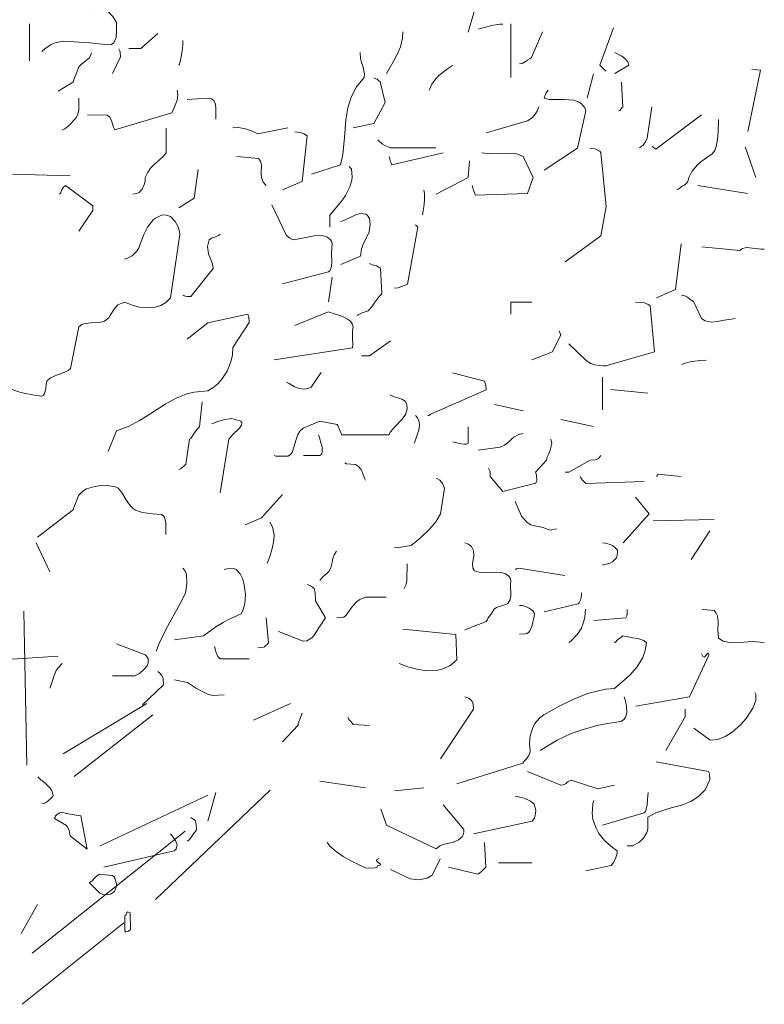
# Model space of a CAD drawing. Header units: metres. Extents: x 180716 to 180809, y 418548 to 418668.
# Tile 111 of 148: x 180775.95 to 180778.54, y 418617.46 to 418620.89. Entities that reach past the tile are written whole.
import ezdxf

# ---------------------------------------------------------------- set-up
doc = ezdxf.new("R2010")
doc.units = ezdxf.units.M
doc.layers.get('0').update_dxf_attribs({"color": 30, "lineweight": 0})
doc.layers.add('B-WE-GR-BOOM-SD', color=253, linetype='Continuous', lineweight=0)

# ---------------------------------------------------------------- blocks, each defined once
blk = doc.blocks.new('SGR-BOOM_S02_G_ZIJ-D')
at = {"flags": 128}
for points in [[(1.7459, 6.422), (1.7882, 6.5654)], [(0.2635, 6.3552), (0.2746, 6.3652), (0.298, 6.3797), (0.3102, 6.3853), (0.338, 6.3908), (0.4303, 6.3853), (0.4926, 6.3775), (0.5059, 6.3786), (0.5137, 6.3842), (0.5215, 6.4031), (0.5226, 6.4275), (0.5226, 6.4553), (0.5104, 6.4765), (0.5026, 6.4842), (0.4948, 6.492), (0.4804, 6.5009), (0.4648, 6.5087), (0.4615, 6.5076), (0.4537, 6.5065), (0.4448, 6.5009), (0.4403, 6.4965), (0.4359, 6.4931)], [(0.2201, 6.3219), (0.2201, 6.4509)], [(1.7804, 6.432), (1.7893, 6.4342), (1.8104, 6.4398), (1.8271, 6.4453), (1.856, 6.4498), (1.866, 6.4498)], [(1.8949, 6.264), (1.8949, 6.4509)], [(2.2264, 6.2874), (2.2241, 6.2874), (2.213, 6.2974), (2.2041, 6.3074), (2.2508, 6.4364)], [(0.566, 6.3652), (0.6082, 6.3652), (0.6672, 6.4175)], [(1.4623, 6.2785), (1.4835, 6.3163), (1.4979, 6.3419), (1.5102, 6.3708), (1.5179, 6.4008), (1.5191, 6.4231)], [(1.9239, 6.3119), (1.9339, 6.313), (1.945, 6.3197), (1.9528, 6.3241), (1.9606, 6.3297), (1.9661, 6.3341), (2.005, 6.4231)], [(0.7395, 6.3074), (0.7417, 6.3108), (0.7473, 6.3308), (0.7528, 6.3641), (0.7539, 6.3819), (0.7539, 6.3931)], [(0.3202, 6.2162), (0.3736, 6.2496), (0.3747, 6.2574), (0.3825, 6.2774), (0.3881, 6.2919), (0.3914, 6.2996), (0.4025, 6.3119), (0.4103, 6.3174), (0.4181, 6.323), (0.4292, 6.333), (0.4359, 6.3497)], [(0.5093, 6.2785), (0.5371, 6.3363), (0.536, 6.353), (0.5349, 6.3564), (0.5315, 6.3641)], [(1.201, 5.9282), (1.3022, 5.9604), (1.31, 5.996), (1.3155, 6.0561), (1.32, 6.1173), (1.3278, 6.1584), (1.3389, 6.1962), (1.3578, 6.2318), (1.3845, 6.264), (1.3856, 6.2763), (1.3812, 6.2996), (1.3756, 6.3163), (1.3711, 6.3308), (1.37, 6.3508)], [(2.2564, 6.2785), (2.3042, 6.3074), (2.3009, 6.3185), (2.2909, 6.3308), (2.2808, 6.3386), (2.2564, 6.3508)], [(1.6102, 6.2207), (1.6191, 6.2407), (1.6325, 6.2585), (1.6425, 6.2696), (1.6736, 6.2941), (1.6914, 6.3063)], [(2.1596, 6.1918), (2.1819, 6.2774)], [(2.7179, 6.0761), (2.7624, 6.2896), (2.7513, 6.2907), (2.7324, 6.2919)], [(1.3456, 6.0894), (1.4179, 6.1039), (1.4568, 6.1773), (1.4401, 6.2496), (1.4345, 6.254), (1.429, 6.2585), (1.4245, 6.2596), (1.4179, 6.2629)], [(2.2697, 6.1484), (2.2731, 6.1495), (2.282, 6.1595), (2.2842, 6.1606), (2.2797, 6.2485)], [(0.4225, 6.135), (0.4904, 6.1328), (0.4982, 6.1273), (0.5037, 6.1195), (0.5082, 6.1061), (0.5126, 6.0917), (0.5171, 6.0828), (0.715, 6.1417), (0.725, 6.1617), (0.7339, 6.1851), (0.7361, 6.2029), (0.7339, 6.2207)], [(2.0106, 5.9415), (2.1263, 6.0183), (2.1552, 6.1484), (2.1518, 6.1584), (2.1396, 6.1729), (2.1318, 6.1784), (2.1129, 6.1851), (2.0807, 6.1873), (2.0273, 6.1873), (2.0106, 6.1918), (2.0117, 6.1962), (2.0128, 6.1995), (2.0139, 6.2029), (2.0173, 6.2107), (2.0217, 6.2162), (2.0239, 6.2207)], [(0.3347, 6.0806), (0.3436, 6.0861), (0.3603, 6.0995), (0.3758, 6.1173), (0.3836, 6.1261), (0.3892, 6.1373), (0.3925, 6.1517), (0.3925, 6.1918)], [(0.7684, 6.1873), (0.8407, 6.1918), (0.8529, 6.1895), (0.8618, 6.184), (0.8674, 6.1717), (0.8685, 6.1551), (0.8685, 6.1195)], [(1.8082, 6.0717), (1.9528, 6.1139), (1.9617, 6.1195), (1.9695, 6.125), (1.9784, 6.1362), (1.9861, 6.1473), (1.9917, 6.1617)], [(2.342, 6.0194), (2.3476, 6.0238), (2.3542, 6.0294), (2.3587, 6.0361), (2.3643, 6.0427), (2.3687, 6.0528), (2.3843, 6.1628)], [(2.3854, 6.0238), (2.3887, 6.0216), (2.3954, 6.0172), (2.3987, 6.0149), (2.5578, 6.135)], [(2.4721, 5.8737), (2.4766, 5.8759), (2.4832, 5.8804), (2.4899, 5.8859), (2.4977, 5.8904), (2.5055, 5.8971), (2.5099, 5.9026), (2.5133, 5.916), (2.5233, 5.9371), (2.5433, 5.9604), (2.5555, 5.9716), (2.5755, 5.986), (2.5945, 5.9983), (2.6034, 6.0105), (2.6089, 6.0238), (2.6134, 6.0483), (2.6156, 6.075), (2.6167, 6.1184)], [(0.5804, 5.8592), (0.5927, 5.8604), (0.596, 5.8626), (0.6016, 5.8648), (0.6094, 5.8726), (0.6127, 5.8759), (0.6205, 5.8948), (0.6227, 5.9048), (0.6227, 5.916), (0.6305, 5.9326), (0.6416, 5.9493), (0.6516, 5.9593), (0.6739, 5.9794), (0.6861, 5.9905), (0.6961, 6.0027), (0.6961, 6.0883)], [(0.9274, 6.0894), (0.9474, 6.0906), (0.9719, 6.0861), (0.9953, 6.0772), (1.0142, 6.0683), (1.1187, 6.0894)], [(1.1009, 5.8737), (1.1687, 5.9026), (1.1865, 6.0616), (1.1743, 6.0683), (1.1621, 6.0728), (1.1432, 6.075)], [(1.4323, 6.0472), (1.4379, 6.0416), (1.4445, 6.0361), (1.4479, 6.0327), (1.4557, 6.0283), (1.4679, 6.0227), (1.4746, 6.0194), (1.6336, 6.0194)], [(1.4712, 5.9894), (1.4723, 5.9871), (1.4735, 5.9805), (1.4746, 5.9749), (1.4768, 5.9693), (1.4801, 5.9604), (1.6592, 6.0027)], [(1.7604, 5.8893), (1.7626, 5.8804), (1.7648, 5.8715), (1.7715, 5.8548), (1.9528, 5.8604), (1.9717, 5.9171), (1.9372, 5.9894), (1.915, 5.9983), (1.8883, 6.0016), (1.8505, 6.0005), (1.8215, 5.9994), (1.7937, 6.0027)], [(2.0829, 5.6235), (2.2074, 5.7136), (2.2264, 5.8159), (2.2074, 6.0038), (2.2041, 6.0083), (2.1863, 6.0161), (2.1752, 6.0172), (2.1685, 6.0183)], [(2.7468, 5.9171), (2.709, 6.0227)], [(0.9419, 5.9894), (1.0164, 5.9827), (1.0242, 5.9738), (1.0275, 5.9604), (1.0264, 5.9304), (1.0275, 5.9149), (1.0331, 5.9004), (1.0431, 5.8893)], [(1.6347, 5.8592), (1.7459, 5.916), (1.7504, 5.9749)], [(0.1612, 5.9282), (0.3625, 5.9226)], [(0.7395, 5.8114), (0.7929, 5.8448), (0.8073, 5.9449)], [(1.2644, 5.7436), (1.2644, 5.7858), (1.3066, 5.8359), (1.3189, 5.8537), (1.3344, 5.8837), (1.3411, 5.9071), (1.3422, 5.9182), (1.34, 5.9471), (1.3367, 5.9493), (1.3356, 5.9515), (1.3322, 5.9549)], [(0.3247, 5.8592), (0.3291, 5.8637), (0.3324, 5.8726), (0.338, 5.8815), (0.3458, 5.8882), (0.4403, 5.8181), (0.4403, 5.8014), (0.3925, 5.7302)], [(2.5444, 5.8893), (2.7168, 5.8604)], [(1.5869, 5.787), (1.5891, 5.8014), (1.5925, 5.8225), (1.5947, 5.8392), (1.5947, 5.8615), (1.5913, 5.8726)], [(1.1009, 5.5467), (1.2599, 5.589), (1.2644, 5.5923), (1.2711, 5.6068), (1.2722, 5.6257), (1.2711, 5.6524), (1.2733, 5.6869), (1.2711, 5.6947), (1.2666, 5.7013), (1.2544, 5.7102), (1.2377, 5.7147), (1.2099, 5.7136), (1.181, 5.708), (1.1398, 5.7002), (1.1354, 5.7013), (1.1243, 5.7069), (1.1143, 5.7147), (1.0631, 5.8214)], [(0.1323, 5.1887), (0.1901, 5.1686), (0.2135, 5.1642), (0.239, 5.1597), (0.2624, 5.1564), (0.2691, 5.1597), (0.2724, 5.1653), (0.2768, 5.182), (0.278, 5.1975), (0.2813, 5.2087), (0.2935, 5.2198), (0.3147, 5.2298), (0.3324, 5.2354), (0.3547, 5.2454), (0.3636, 5.252), (0.3925, 5.3977), (0.4025, 5.4055), (0.4147, 5.4088), (0.4348, 5.4111), (0.4626, 5.4122), (0.4815, 5.4166), (0.4959, 5.4289), (0.5015, 5.4366), (0.5137, 5.4578), (0.5282, 5.4733), (0.5393, 5.4789), (0.5515, 5.4834), (0.5816, 5.4711), (0.6027, 5.4656), (0.6349, 5.4633), (0.6572, 5.4656), (0.6772, 5.4711), (0.695, 5.4822), (0.7106, 5.4978), (0.7428, 5.718), (0.7406, 5.7336), (0.7361, 5.7469), (0.7272, 5.7636), (0.7106, 5.7814), (0.7039, 5.7836), (0.6994, 5.7847), (0.6961, 5.7858), (0.6816, 5.787), (0.6583, 5.7747), (0.6516, 5.7703), (0.6305, 5.7436), (0.6183, 5.718), (0.5994, 5.6702), (0.5927, 5.6591), (0.5771, 5.6446), (0.5615, 5.6357), (0.5515, 5.6324)], [(1.3033, 5.6146), (1.3711, 5.6435), (1.3756, 5.668), (1.3812, 5.6835), (1.4012, 5.728), (1.4056, 5.7536), (1.4034, 5.7736), (1.3956, 5.7847), (1.3901, 5.7892), (1.3711, 5.7914), (1.3578, 5.7881), (1.3155, 5.7681), (1.3033, 5.7636)], [(1.4901, 5.5323), (1.5024, 5.5334), (1.5235, 5.5412), (1.5346, 5.5456), (1.5713, 5.7436), (1.5624, 5.7525)], [(0.755, 5.5078), (0.7584, 5.5056), (0.7673, 5.5034), (0.7817, 5.5034), (0.8596, 5.6001), (0.8574, 5.6168), (0.8429, 5.6513), (0.8396, 5.6769), (0.8451, 5.7002), (0.854, 5.7058), (0.8674, 5.7102), (0.8785, 5.7158), (0.884, 5.7191)], [(2.401, 5.4978), (2.4666, 5.5267), (2.4866, 5.6858)], [(2.5589, 5.6757), (2.6901, 5.6624), (2.6979, 5.6691), (2.7123, 5.6735), (2.7468, 5.6702), (2.7646, 5.6669), (2.7757, 5.6669)], [(1.36, 5.4366), (1.3645, 5.44), (1.37, 5.4422), (1.3778, 5.4455), (1.3845, 5.4478), (1.3978, 5.4533), (1.4112, 5.4667), (1.419, 5.48), (1.4368, 5.5023), (1.4457, 5.5123), (1.4412, 5.6012), (1.4268, 5.609), (1.4179, 5.6112), (1.4023, 5.6179)], [(1.2599, 5.4845), (1.2733, 5.5701)], [(1.8949, 5.4411), (1.8949, 5.4834), (1.9672, 5.4834)], [(2.0962, 5.3388), (2.1574, 5.2787), (2.173, 5.2698), (2.1863, 5.2654), (2.2019, 5.2632), (2.2163, 5.262), (2.2252, 5.262), (2.3943, 5.311), (2.3787, 5.47), (2.3709, 5.4767), (2.3576, 5.4811), (2.3465, 5.4822), (2.3276, 5.4834)], [(2.4877, 5.5078), (2.491, 5.5067), (2.4999, 5.5056), (2.5088, 5.5), (2.5177, 5.4923), (2.53, 5.4856), (2.5578, 5.4266), (2.57, 5.4177), (2.5911, 5.4133), (2.6134, 5.4155), (2.6367, 5.42), (2.6601, 5.4244), (2.6745, 5.4266)], [(1.0709, 5.2821), (1.3433, 5.3243), (1.3445, 5.3366), (1.3433, 5.3566), (1.3433, 5.3844), (1.3456, 5.3977), (1.3422, 5.4077), (1.3367, 5.4166), (1.3267, 5.4244), (1.3155, 5.43), (1.3033, 5.4355), (1.2588, 5.45), (1.1432, 5.4022)], [(0.4937, 4.964), (0.5226, 5.0363), (0.5649, 5.0508), (0.6027, 5.0719), (0.6394, 5.0941), (0.6928, 5.1286), (0.7306, 5.1497), (0.7717, 5.1653), (0.7929, 5.1697), (0.8407, 5.1753), (0.8585, 5.1853), (0.8752, 5.1987), (0.8896, 5.2153), (0.9085, 5.2431), (0.9207, 5.2754), (0.9263, 5.2999), (0.9274, 5.3254), (0.9841, 5.4122), (0.983, 5.4322), (0.9797, 5.4411), (0.8407, 5.4111), (0.7684, 5.3544)], [(1.9672, 5.2821), (2.0395, 5.311), (2.0684, 5.3699), (2.0662, 5.3733), (2.0651, 5.3777), (2.064, 5.381), (2.0629, 5.3822)], [(1.3756, 5.2965), (1.4034, 5.2965), (1.4757, 5.3488)], [(2.4877, 5.2665), (2.5022, 5.2709), (2.5177, 5.2754), (2.5344, 5.2776), (2.5511, 5.2798), (2.5733, 5.281)], [(1.1143, 5.2053), (1.1232, 5.1998), (1.1421, 5.1887), (1.1587, 5.1831), (1.1765, 5.1809), (1.1888, 5.1831), (1.1999, 5.1875), (1.2344, 5.2387)], [(1.6058, 5.0886), (1.6091, 5.0897), (1.6136, 5.093), (1.6169, 5.0952), (1.6203, 5.0963), (1.8082, 5.1786), (1.8071, 5.1942), (1.8026, 5.2087), (1.6914, 5.2376)], [(2.213, 5.1086), (2.213, 5.222)], [(2.2419, 5.1798), (2.3709, 5.1664)], [(0.7395, 4.9017), (0.7439, 4.9028), (0.7484, 4.9051), (0.7584, 4.914), (0.7639, 4.9195), (0.7773, 5.0063), (0.7817, 5.0096), (0.7917, 5.0252), (0.8029, 5.0407), (0.8118, 5.0496), (0.8207, 5.1364)], [(1.0709, 4.9496), (1.0776, 4.9473), (1.1198, 4.9473), (1.1298, 4.9551), (1.1343, 4.9607), (1.1521, 5.0207), (1.161, 5.0341), (1.1721, 5.0452), (1.2299, 5.0697), (1.29, 5.0574), (1.2933, 5.0541), (1.2989, 5.0407), (1.3066, 5.0218), (1.4701, 5.0218), (1.4757, 5.0318), (1.4924, 5.0508), (1.5168, 5.0763), (1.5291, 5.0941), (1.5335, 5.113), (1.5324, 5.1264), (1.5313, 5.1308), (1.5268, 5.1386), (1.5157, 5.1464), (1.4868, 5.1553), (1.4746, 5.1608)], [(1.8371, 5.1275), (1.9372, 5.1052)], [(0.8551, 5.0596), (0.8752, 5.0685), (0.8952, 5.0741), (0.923, 5.0786), (0.9552, 5.0697), (0.9586, 5.0652), (0.9574, 5.0552), (0.9508, 5.0452), (0.9274, 5.0229), (0.9141, 5.0063), (0.884, 4.8205)], [(1.558, 4.9929), (1.5613, 5.0007), (1.5691, 5.0218), (1.5747, 5.0385), (1.5769, 5.0552), (1.5758, 5.0674), (1.5702, 5.0808), (1.5669, 5.083), (1.5658, 5.0852), (1.5624, 5.0886)], [(2.0684, 5.0752), (2.1819, 5.0508)], [(1.6925, 4.9974), (1.7014, 4.9951), (1.7215, 4.9907), (1.7315, 4.9896), (1.7393, 4.9896), (1.7459, 4.9929), (1.7459, 5.0496)], [(1.1732, 4.9496), (1.2299, 4.9496), (1.2366, 4.9551), (1.2388, 4.9662), (1.2377, 4.9807), (1.2344, 4.9907), (1.2288, 5.0118), (1.2255, 5.0218)], [(1.7804, 4.9685), (1.8571, 4.9785), (1.8727, 4.9862), (1.8872, 4.9974), (1.8961, 5.0063), (1.905, 5.0141), (1.9227, 5.0229), (1.9372, 5.0263)], [(1.8171, 4.9062), (1.8215, 4.8962), (1.8227, 4.8928), (1.8227, 4.8773), (1.866, 4.825), (1.9817, 4.8539), (1.985, 4.8628), (1.9839, 4.8828), (1.9806, 4.8917), (2.0184, 4.934), (2.0195, 4.9418), (2.0251, 4.954), (2.0306, 4.9685), (2.0351, 4.9829), (2.0373, 4.9918), (2.034, 5.0063)], [(2.0829, 4.8917), (2.0962, 4.8917), (2.1707, 4.934), (2.1885, 4.9351), (2.1997, 4.9395), (2.2074, 4.9496)], [(1.3167, 4.9251), (1.3233, 4.9206), (1.3545, 4.9184), (1.3645, 4.9117), (1.3734, 4.9017), (1.38, 4.8873), (1.3856, 4.8717), (1.3889, 4.8639)], [(1.4901, 4.6315), (1.4968, 4.6293), (1.548, 4.6371), (1.5791, 4.6626), (1.6114, 4.6938), (1.6336, 4.7193), (1.6492, 4.7471), (1.6636, 4.8361), (1.657, 4.8528), (1.6469, 4.8639), (1.6347, 4.8717)], [(2.1352, 4.8773), (2.1363, 4.8762), (2.1374, 4.8728), (2.1429, 4.865), (2.1552, 4.8528), (2.3576, 4.8595)], [(2.401, 4.8773), (2.4032, 4.8795), (2.4043, 4.8817), (2.4054, 4.885), (2.4866, 4.8773)], [(0.2479, 4.666), (0.3736, 4.7627), (0.3747, 4.7694), (0.3825, 4.7894), (0.3869, 4.7983), (0.3914, 4.8105), (0.4058, 4.8261), (0.4192, 4.8339), (0.4437, 4.8417), (0.4615, 4.845), (0.4904, 4.8461), (0.5193, 4.8417), (0.5293, 4.8361), (0.5404, 4.8228), (0.5627, 4.7861), (0.5793, 4.7672), (0.5893, 4.7605), (0.6138, 4.7516), (0.6483, 4.7471), (0.6794, 4.7449), (0.6872, 4.7394), (0.6905, 4.736), (0.695, 4.716), (0.695, 4.6749)], [(0.9708, 4.7093), (1.0275, 4.7338), (1.0998, 4.815)], [(2.2853, 4.6459), (2.3754, 4.7471), (2.3276, 4.805)], [(1.9094, 4.7905), (1.9194, 4.7661), (1.9316, 4.7394), (1.9506, 4.7171), (1.9639, 4.7093), (1.9839, 4.7049), (2.0062, 4.6993), (2.0206, 4.6938), (2.0306, 4.6904), (2.0529, 4.6949)], [(2.3898, 4.7227), (2.6011, 4.7271)], [(1.0475, 4.5748), (1.0564, 4.5992), (1.0642, 4.627), (1.0698, 4.6548), (1.0709, 4.6738), (1.0653, 4.7004), (1.0564, 4.7182)], [(2.5211, 4.5881), (2.5867, 4.6882)], [(0.2435, 4.6459), (0.2913, 4.5459)], [(1.7348, 4.3435), (1.8082, 4.3735), (1.8127, 4.3802), (1.816, 4.3857), (1.8249, 4.3968), (1.836, 4.4157), (1.8449, 4.4213), (1.8649, 4.428), (1.8794, 4.4335), (1.8838, 4.4358), (1.8916, 4.448), (1.8938, 4.4636), (1.8927, 4.4992), (1.8938, 4.5158), (1.8916, 4.5236), (1.8872, 4.5303), (1.876, 4.5392), (1.8616, 4.5436), (1.8449, 4.5447), (1.8193, 4.5436), (1.7949, 4.5425), (1.7737, 4.547), (1.7682, 4.5492), (1.7626, 4.5581), (1.7615, 4.5748), (1.7659, 4.6004), (1.7648, 4.6193), (1.757, 4.6337), (1.7526, 4.6371), (1.747, 4.6415), (1.7348, 4.6459)], [(2.213, 4.5703), (2.2163, 4.5703), (2.2219, 4.5714), (2.2308, 4.5737), (2.2397, 4.5759), (2.2475, 4.5803), (2.2519, 4.5837), (2.2597, 4.5915), (2.2619, 4.5948), (2.2631, 4.5981), (2.2642, 4.6048), (2.2653, 4.6115), (2.2653, 4.6204), (2.2564, 4.6304), (2.2475, 4.6371), (2.2397, 4.6404), (2.223, 4.6448), (2.213, 4.6459)], [(1.2299, 4.5158), (1.2421, 4.5292), (1.2555, 4.5414), (1.2611, 4.547), (1.2688, 4.5592), (1.2733, 4.5781), (1.2744, 4.587), (1.2766, 4.5959), (1.28, 4.6048), (1.2877, 4.617)], [(0.6616, 4.2701), (0.6716, 4.2967), (0.6961, 4.3479), (0.7439, 4.4335), (0.7628, 4.4713), (0.7673, 4.5047), (0.7662, 4.537), (0.7606, 4.5503), (0.7539, 4.5581)], [(0.725, 4.309), (0.8251, 4.3234), (0.8685, 4.3546), (0.8941, 4.369), (0.9107, 4.379), (0.9563, 4.3991), (0.9641, 4.4146), (0.9697, 4.4346), (0.9719, 4.4669), (0.9675, 4.5003), (0.9619, 4.5203), (0.953, 4.5381), (0.9397, 4.5536), (0.9308, 4.557), (0.9063, 4.5559), (0.8974, 4.5536)], [(1.5235, 4.488), (1.5302, 4.5014), (1.5324, 4.5169), (1.5335, 4.5737)], [(1.9094, 4.5548), (1.9127, 4.5548), (1.9161, 4.557), (1.9216, 4.5581), (2.0818, 4.5325)], [(1.0865, 4.3379), (1.1721, 4.3045), (1.1854, 4.3056), (1.2021, 4.3157), (1.211, 4.3257), (1.2266, 4.3512), (1.2499, 4.3857), (1.2155, 4.4447), (1.2143, 4.4747), (1.211, 4.4869), (1.2043, 4.4925), (1.1977, 4.4969), (1.1865, 4.5014)], [(1.2889, 4.3857), (1.3078, 4.3868), (1.3133, 4.3879), (1.3211, 4.3935), (1.3411, 4.4224), (1.3578, 4.4413), (1.3689, 4.4491), (1.3889, 4.458), (1.4612, 4.458)], [(2.0106, 4.4068), (2.1285, 4.4346), (2.1318, 4.438), (2.1363, 4.4469), (2.1385, 4.4558), (2.1396, 4.4669), (2.1396, 4.4725)], [(1.9239, 4.329), (1.945, 4.3301), (1.9494, 4.3312), (1.9561, 4.3346), (1.9606, 4.3401), (1.9672, 4.3557), (1.975, 4.3902), (1.9761, 4.4013), (1.9706, 4.4102), (1.9583, 4.4191), (1.9461, 4.4246), (1.9339, 4.428), (1.9239, 4.4291)], [(0.2108, 3.8736), (0.2009, 4.4091)], [(1.0142, 4.2812), (1.032, 4.2823), (1.0375, 4.2845), (1.042, 4.289), (1.0453, 4.2923), (1.052, 4.299), (1.0431, 4.3857)], [(2.0962, 4.3001), (2.1029, 4.3045), (2.1252, 4.3279), (2.1385, 4.3479), (2.1474, 4.3701), (2.1518, 4.3868), (2.1541, 4.4157)], [(2.183, 4.3768), (2.2942, 4.3857), (2.2975, 4.3924), (2.2986, 4.4002), (2.2986, 4.4146)], [(2.5589, 4.4157), (2.5655, 4.4146), (2.6011, 4.4113), (2.6089, 4.4024), (2.6134, 4.3924), (2.6156, 4.3735), (2.6145, 4.3401), (2.6167, 4.3145), (2.6323, 4.3045), (2.659, 4.299), (2.6901, 4.3001), (2.7335, 4.3034), (2.7757, 4.3001)], [(-0.069, 4.3379), (-0.0646, 4.339), (-0.0457, 4.3501), (-0.0323, 4.3579), (-0.019, 4.3635), (0.001, 4.3668), (0.0111, 4.3613), (0.0233, 4.3479), (0.0344, 4.3268), (0.0466, 4.3045), (0.06, 4.2901), (0.1601, 4.2423), (0.3202, 4.2523)], [(1.5057, 4.2267), (1.5357, 4.2156), (1.568, 4.2067), (1.6025, 4.2011), (1.6358, 4.2022), (1.6581, 4.2078), (1.6814, 4.2189), (1.687, 4.2222), (1.7003, 4.2345), (1.707, 4.24), (1.7026, 4.3279), (1.5191, 4.3468)], [(1.707, 3.8085), (1.9361, 3.8808), (1.9405, 3.8875), (1.9483, 3.8953), (1.9539, 3.902), (1.9572, 3.9075), (1.9606, 3.9153), (1.9617, 3.9242), (1.9594, 3.9487), (1.9617, 3.9754), (1.9695, 4.0009), (1.9772, 4.0176), (1.995, 4.0376), (2.0095, 4.0488), (2.0673, 4.081), (2.1129, 4.1032), (2.1607, 4.1221), (2.2086, 4.1344), (2.2241, 4.1377), (2.2553, 4.1399), (2.3064, 4.1855), (2.332, 4.2145), (2.3531, 4.2478), (2.362, 4.2723), (2.3665, 4.299), (2.3565, 4.3068), (2.3465, 4.3101), (2.3364, 4.3134), (2.3187, 4.3157), (2.2842, 4.3234), (2.2764, 4.3168), (2.2686, 4.3112), (2.2642, 4.3079), (2.2597, 4.3023), (2.2553, 4.299)], [(0.5093, 4.1844), (0.5871, 4.1844), (0.6027, 4.1922), (0.6171, 4.2044), (0.6294, 4.2189), (0.6338, 4.2278), (0.6327, 4.2434), (0.6272, 4.2523), (0.6227, 4.2567), (0.5226, 4.2956)], [(0.864, 4.2856), (0.8674, 4.2734), (0.8696, 4.2645), (0.8752, 4.2512), (0.884, 4.2434), (0.9841, 4.2434)], [(2.3287, 4.0788), (2.5155, 4.111), (2.5833, 4.2556), (2.5822, 4.2623), (2.58, 4.2634), (2.5755, 4.2589), (2.57, 4.2512), (2.5667, 4.2489), (2.5622, 4.2512), (2.5578, 4.26)], [(0.2913, 4.1411), (0.2969, 4.1566), (0.3024, 4.1744), (0.3058, 4.1855), (0.3135, 4.2022), (0.3202, 4.2122), (0.3336, 4.2267)], [(0.6138, 4.0832), (0.6861, 4.1533), (0.685, 4.1744), (0.6805, 4.1855), (0.6739, 4.1933), (0.6672, 4.1989)], [(0.725, 4.17), (0.7695, 4.1611), (0.8018, 4.1399), (0.8373, 4.121), (0.8574, 4.1155), (0.8974, 4.1177)], [(1.6492, 3.8953), (1.7648, 4.0677), (1.7637, 4.0855), (1.7582, 4.0977), (1.7481, 4.1066), (1.7348, 4.111)], [(1.9961, 3.9242), (2.0551, 3.9598), (2.104, 3.9831), (2.1385, 3.9954), (2.193, 4.0109), (2.2308, 4.0187), (2.2764, 4.0254), (2.2864, 4.031), (2.2931, 4.0387), (2.2975, 4.0565), (2.2964, 4.0766), (2.2931, 4.0977), (2.2886, 4.111)], [(2.5311, 4.002), (2.5878, 3.9598), (2.6145, 3.9631), (2.6401, 3.9731), (2.6623, 3.9865), (2.6945, 4.0143), (2.7123, 4.0354), (2.7357, 4.0721), (2.7468, 4.0988), (2.7457, 4.1188), (2.7424, 4.1266)], [(0.3372, 3.9127), (0.629, 4.0877)], [(0.9997, 4.0298), (1.1287, 4.0877)], [(0.3762, 3.8346), (0.6489, 4.0487)], [(1.1009, 3.9542), (1.1543, 4.0121), (1.1554, 4.0187), (1.1632, 4.0387), (1.1687, 4.0543)], [(1.3278, 4.0399), (1.3289, 4.0376), (1.3311, 4.0321), (1.3356, 4.0276), (1.3433, 4.0187), (1.3456, 4.0154), (1.4034, 4.0109)], [(2.4332, 3.9242), (2.501, 4.041), (2.501, 4.0677)], [(2.2986, 3.5928), (2.3175, 3.5928), (2.3398, 3.605), (2.3476, 3.6117), (2.3554, 3.6195), (2.3643, 3.6339), (2.3676, 3.6384), (2.3709, 3.6528), (2.3709, 3.6929), (2.3987, 3.7073), (2.4443, 3.7229), (2.491, 3.7351), (2.5199, 3.7474), (2.5466, 3.7641), (2.57, 3.7874), (2.5867, 3.823), (2.5856, 3.8441), (2.5822, 3.8519), (2.3998, 3.8853)], [(1.9528, 3.8519), (2.0684, 3.8041), (2.0773, 3.8052), (2.0862, 3.8097), (2.0896, 3.813), (2.094, 3.8163), (2.104, 3.8208), (2.1974, 3.7907), (2.2553, 3.8041)], [(0.2635, 3.7407), (0.2735, 3.7418), (0.2846, 3.7485), (0.2969, 3.7596), (0.3013, 3.7652), (0.3024, 3.7696), (0.298, 3.7841), (0.2924, 3.793), (0.2802, 3.8063), (0.2668, 3.8174), (0.2613, 3.8208), (0.249, 3.833)], [(1.2299, 3.8174), (1.3889, 3.7952)], [(0.4659, 3.5928), (0.8407, 3.7696)], [(0.6588, 3.4064), (1.0579, 3.7861)], [(0.8407, 3.6784), (0.8685, 3.7785)], [(1.4901, 3.7841), (1.5913, 3.7941)], [(2.213, 3.6651), (2.3576, 3.7073), (2.3631, 3.7129), (2.3687, 3.734), (2.3698, 3.754), (2.372, 3.7785)], [(1.4423, 3.7218), (1.4623, 3.6651), (1.6347, 3.5828), (1.6469, 3.5928), (1.6625, 3.5984), (1.6748, 3.6017), (1.6948, 3.6061), (1.7126, 3.6139), (1.7248, 3.6239), (1.727, 3.6284), (1.7292, 3.6351), (1.7304, 3.6417), (1.7304, 3.6495), (1.6592, 3.7351)], [(1.7648, 3.6351), (1.9683, 3.6784), (1.9761, 3.6895), (1.9806, 3.7051), (1.9817, 3.7173), (1.975, 3.7374), (1.9628, 3.7485), (1.9405, 3.7585), (1.9205, 3.7629), (1.9094, 3.7641)], [(2.1552, 3.506), (2.243, 3.525), (2.2508, 3.535), (2.2586, 3.5483), (2.2642, 3.5672), (2.2642, 3.5761), (2.2419, 3.5917), (2.2197, 3.6117), (2.2008, 3.6362), (2.1908, 3.654), (2.1796, 3.684), (2.1774, 3.7073), (2.1785, 3.7185), (2.1796, 3.7407), (2.183, 3.7507)], [(0.3113, 3.6973), (0.3158, 3.7006), (0.3191, 3.7039), (0.3224, 3.7051), (0.3258, 3.7073), (0.3336, 3.7106), (0.3491, 3.7051), (0.3825, 3.6995), (0.3992, 3.6973), (0.4214, 3.5816), (0.3636, 3.6261), (0.3614, 3.6328), (0.3591, 3.6394), (0.358, 3.6472), (0.3525, 3.6583), (0.3491, 3.6639), (0.308, 3.6884), (0.3091, 3.6917), (0.3102, 3.6928), (0.3113, 3.6962), (0.3113, 3.6973), (0.3113, 3.6973)], [(0.7684, 3.6106), (0.7717, 3.6106), (0.7762, 3.6139), (0.7817, 3.6206), (0.7884, 3.6317), (0.8018, 3.6484), (0.8006, 3.6695), (0.7962, 3.6806), (0.7817, 3.6918)], [(0.23, 3.2193), (0.7617, 3.6443)], [(0.4792, 3.5194), (0.7239, 3.5761), (0.7306, 3.5817), (0.7339, 3.5961), (0.7284, 3.6117), (0.7206, 3.6228), (0.7106, 3.6351)], [(1.2555, 3.6061), (1.2655, 3.5917), (1.2866, 3.5728), (1.3111, 3.5561), (1.34, 3.5394), (1.3889, 3.5161), (1.3978, 3.5149), (1.4223, 3.5161), (1.429, 3.5194), (1.4323, 3.525), (1.4401, 3.5261), (1.4412, 3.5294), (1.4334, 3.535), (1.429, 3.5383), (1.4268, 3.5416), (1.4268, 3.5439), (1.4368, 3.5494)], [(1.6781, 3.5194), (1.7793, 3.4949), (1.7871, 3.4994), (1.7926, 3.5038), (1.796, 3.5072), (1.7993, 3.5105), (1.8026, 3.5138), (1.8071, 3.5194), (1.8026, 3.605)], [(1.4757, 3.5105), (1.5446, 3.4782), (1.5747, 3.4749), (1.6036, 3.4805), (1.6203, 3.4905), (1.6481, 3.5483)], [(1.8516, 3.5339), (1.9672, 3.5339)], [(0.4359, 3.4704), (0.4392, 3.4715), (0.4437, 3.4771), (0.4481, 3.4815), (0.4537, 3.4871), (0.4648, 3.4949), (0.4715, 3.4938), (0.5082, 3.4904), (0.5137, 3.486), (0.5171, 3.4804), (0.5226, 3.4593), (0.5215, 3.4482), (0.5159, 3.4348), (0.5048, 3.4259), (0.4948, 3.4226), (0.4759, 3.4237), (0.4648, 3.4281), (0.4281, 3.466), (0.4314, 3.4671), (0.4325, 3.4682), (0.4359, 3.4693), (0.4359, 3.4704), (0.4359, 3.4704)], [(0.1912, 3.2881), (0.2479, 3.3893)], [(0.5526, 3.3069), (0.5526, 3.3492), (0.556, 3.3525), (0.5593, 3.3614), (0.5627, 3.3636), (0.5704, 3.3603), (0.5716, 3.3025), (0.5649, 3.2969), (0.556, 3.2936), (0.5526, 3.298), (0.5526, 3.3069), (0.5526, 3.3069)], [(0.1947, 3.042), (0.5491, 3.3257)]]:
    blk.add_lwpolyline(points, dxfattribs=at)

msp = doc.modelspace()

# ---------------------------------------------------------------- block references
at = {"layer": 'B-WE-GR-BOOM-SD'}
msp.add_blockref('SGR-BOOM_S02_G_ZIJ-D', (180775.7675, 418614.4226), dxfattribs=at)

doc.saveas('drawing.dxf')
